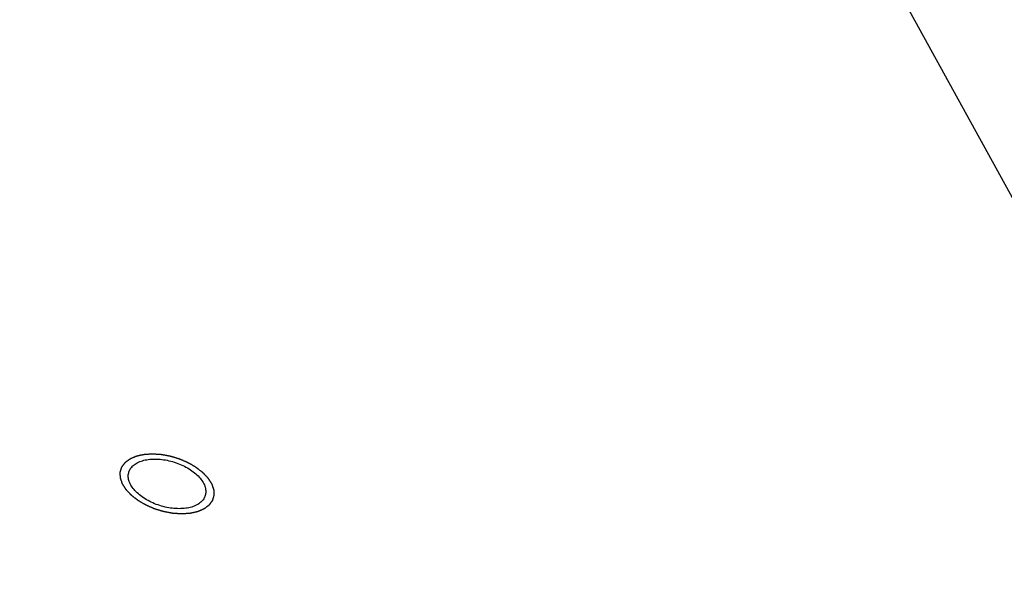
# Model space of a CAD drawing. Header units: millimetres. Extents: x 0 to 594, y 0 to 420.
# Tile 161 of 256: x 536.57 to 540.64, y 236.19 to 238.55. Entities that reach past the tile are written whole.
import ezdxf

# ---------------------------------------------------------------- set-up
doc = ezdxf.new("R2010")
doc.units = ezdxf.units.MM
doc.header["$LTSCALE"] = 32.67
doc.layers.get('0').update_dxf_attribs({"linetype": 'CONTINUOUS'})

msp = doc.modelspace()

# ---------------------------------------------------------------- linework, layer by layer
at = {"color": 7, "linetype": 'CONTINUOUS'}
msp.add_line((546.79236, 226.67807), (536.57315, 245.28336), dxfattribs=at)
at = {"color": 2, "linetype": 'CONTINUOUS'}
for points in [[(537.24278, 236.51187, 17.26532), (537.2397, 236.51206, 17.26429), (537.23509, 236.51236, 17.26274), (537.22893, 236.51276, 17.26068), (537.22431, 236.51305, 17.25913), (537.22046, 236.5133, 17.25784), (537.21738, 236.51349, 17.25681), (537.21508, 236.51364, 17.25604), (537.21277, 236.51379, 17.25526), (537.21084, 236.51391, 17.25462), (537.2093, 236.51401, 17.2541), (537.20834, 236.51407, 17.25378), (537.20757, 236.51412, 17.25352), (537.20699, 236.51416, 17.25333), (537.20651, 236.51419, 17.25317), (537.20618, 236.51421, 17.25305), (537.20598, 236.51423, 17.25299), (537.20584, 236.51423, 17.25294), (537.20569, 236.51426, 17.25292), (537.2055, 236.5143, 17.25288), (537.20515, 236.51436, 17.25283), (537.20466, 236.51445, 17.25274), (537.20407, 236.51456, 17.25264), (537.20328, 236.51471, 17.25251), (537.20229, 236.51489, 17.25234), (537.20071, 236.51518, 17.25207), (537.19874, 236.51555, 17.25174), (537.19638, 236.51599, 17.25134), (537.19401, 236.51643, 17.25094), (537.19085, 236.51701, 17.2504), (537.18691, 236.51774, 17.24974), (537.18297, 236.51847, 17.24907), (537.17981, 236.51906, 17.24853), (537.17745, 236.51949, 17.24813), (537.17508, 236.51993, 17.24773), (537.17311, 236.5203, 17.2474), (537.17153, 236.52059, 17.24713), (537.17054, 236.52077, 17.24696), (537.16976, 236.52092, 17.24683), (537.16916, 236.52103, 17.24673), (537.16867, 236.52112, 17.24665), (537.16833, 236.52118, 17.24659), (537.16813, 236.52122, 17.24656), (537.16798, 236.52124, 17.24652), (537.16784, 236.52129, 17.24653), (537.16764, 236.52135, 17.24653), (537.1673, 236.52146, 17.24653), (537.16681, 236.5216, 17.24652), (537.16623, 236.52178, 17.24652), (537.16545, 236.52202, 17.24652), (537.16448, 236.52232, 17.24651), (537.16293, 236.52279, 17.2465), (537.16098, 236.52338, 17.24649), (537.15865, 236.5241, 17.24648), (537.15631, 236.52481, 17.24647), (537.1532, 236.52576, 17.24645), (537.14931, 236.52694, 17.24643), (537.14543, 236.52813, 17.24641), (537.14231, 236.52908, 17.24639), (537.13998, 236.52979, 17.24638), (537.13765, 236.5305, 17.24637), (537.1357, 236.5311, 17.24636), (537.13415, 236.53157, 17.24635), (537.13318, 236.53187, 17.24634), (537.1324, 236.5321, 17.24634), (537.13181, 236.53228, 17.24634), (537.13133, 236.53243, 17.24633), (537.13099, 236.53253, 17.24633), (537.13079, 236.5326, 17.24633), (537.13065, 236.53263, 17.24632), (537.13051, 236.5327, 17.24636), (537.13032, 236.53278, 17.24639), (537.12999, 236.53292, 17.24644), (537.12952, 236.53313, 17.24652), (537.12896, 236.53337, 17.24662), (537.12821, 236.5337, 17.24675), (537.12727, 236.53411, 17.24691), (537.12577, 236.53476, 17.24717), (537.1239, 236.53557, 17.24749), (537.12165, 236.53655, 17.24788), (537.1194, 236.53753, 17.24826), (537.1164, 236.53883, 17.24878), (537.11265, 236.54046, 17.24942), (537.1089, 236.54209, 17.25007), (537.1059, 236.54339, 17.25058), (537.10365, 236.54437, 17.25097), (537.1014, 236.54535, 17.25135), (537.09953, 236.54616, 17.25168), (537.09803, 236.54681, 17.25193), (537.09709, 236.54722, 17.25209), (537.09634, 236.54755, 17.25222), (537.09578, 236.54779, 17.25232), (537.09531, 236.548, 17.2524), (537.09498, 236.54814, 17.25246), (537.0948, 236.54822, 17.25249), (537.09465, 236.54828, 17.25251), (537.09453, 236.54835, 17.25256), (537.09436, 236.54845, 17.25262), (537.09407, 236.54862, 17.25273), (537.09366, 236.54887, 17.25289), (537.09316, 236.54916, 17.25308), (537.09249, 236.54955, 17.25333), (537.09165, 236.55004, 17.25365), (537.09032, 236.55082, 17.25415), (537.08865, 236.5518, 17.25478), (537.08665, 236.55297, 17.25554), (537.08465, 236.55414, 17.2563), (537.08198, 236.5557, 17.25731), (537.07865, 236.55765, 17.25857), (537.07531, 236.55961, 17.25983), (537.07264, 236.56117, 17.26084), (537.07064, 236.56234, 17.2616), (537.06864, 236.56351, 17.26236), (537.06697, 236.56449, 17.26299), (537.06564, 236.56527, 17.26349), (537.0648, 236.56576, 17.26381), (537.06414, 236.56615, 17.26406), (537.06364, 236.56644, 17.26425), (537.06322, 236.56669, 17.26441), (537.06293, 236.56686, 17.26452), (537.06276, 236.56696, 17.26458), (537.06263, 236.56703, 17.26462), (537.06253, 236.56711, 17.2647), (537.06238, 236.56722, 17.26479), (537.06214, 236.56742, 17.26495), (537.06178, 236.5677, 17.26518), (537.06135, 236.56803, 17.26545), (537.06077, 236.56848, 17.26582), (537.06006, 236.56903, 17.26628), (537.05891, 236.56993, 17.26702), (537.05748, 236.57104, 17.26793), (537.05576, 236.57238, 17.26904), (537.05405, 236.57371, 17.27014), (537.05176, 236.57549, 17.27161), (537.04889, 236.57772, 17.27345), (537.04603, 236.57995, 17.27528), (537.04374, 236.58173, 17.27675), (537.04202, 236.58307, 17.27785), (537.04031, 236.5844, 17.27896), (537.03887, 236.58552, 17.27988), (537.03773, 236.58641, 17.28061), (537.03701, 236.58696, 17.28107), (537.03644, 236.58741, 17.28144), (537.03601, 236.58774, 17.28171), (537.03565, 236.58802, 17.28194), (537.0354, 236.58822, 17.2821), (537.03526, 236.58833, 17.2822), (537.03515, 236.58841, 17.28226), (537.03507, 236.5885, 17.28235), (537.03495, 236.58862, 17.28247), (537.03475, 236.58884, 17.28267), (537.03447, 236.58914, 17.28297), (537.03413, 236.5895, 17.28332), (537.03367, 236.58998, 17.28379), (537.0331, 236.59059, 17.28437), (537.03219, 236.59155, 17.28531), (537.03105, 236.59276, 17.28648), (537.02968, 236.59421, 17.28789), (537.02831, 236.59566, 17.28929), (537.02649, 236.5976, 17.29116), (537.0242, 236.60001, 17.29351), (537.02192, 236.60243, 17.29585), (537.0201, 236.60437, 17.29772), (537.01873, 236.60582, 17.29913), (537.01736, 236.60727, 17.30053), (537.01622, 236.60847, 17.30171), (537.01531, 236.60944, 17.30264), (537.01474, 236.61004, 17.30323), (537.01428, 236.61053, 17.3037), (537.01394, 236.61089, 17.30405), (537.01366, 236.61119, 17.30434), (537.01345, 236.6114, 17.30455), (537.01334, 236.61153, 17.30466), (537.01325, 236.61161, 17.30475), (537.0132, 236.61171, 17.30486), (537.01311, 236.61184, 17.305), (537.01297, 236.61206, 17.30524), (537.01276, 236.61238, 17.30559), (537.01252, 236.61277, 17.30602), (537.01219, 236.61328, 17.30658), (537.01178, 236.61392, 17.30728), (537.01113, 236.61494, 17.30841), (537.01031, 236.61622, 17.30981), (537.00933, 236.61776, 17.3115), (537.00835, 236.6193, 17.31318), (537.00704, 236.62134, 17.31543), (537.00541, 236.6239, 17.31824), (537.00377, 236.62646, 17.32105), (537.00247, 236.62851, 17.3233), (537.00149, 236.63005, 17.32499), (537.0005, 236.63158, 17.32668), (536.99969, 236.63286, 17.32808), (536.99903, 236.63389, 17.32921), (536.99862, 236.63453, 17.32991), (536.9983, 236.63504, 17.33047), (536.99805, 236.63542, 17.33089), (536.99785, 236.63574, 17.33124), (536.9977, 236.63597, 17.33149), (536.99763, 236.63609, 17.33163), (536.99755, 236.63619, 17.33173), (536.99753, 236.63628, 17.33185), (536.99748, 236.63641, 17.332), (536.99741, 236.63663, 17.33227), (536.9973, 236.63694, 17.33266), (536.99717, 236.63732, 17.33312), (536.997, 236.63782, 17.33373), (536.99678, 236.63845, 17.3345), (536.99643, 236.63946, 17.33573), (536.996, 236.64072, 17.33727), (536.99548, 236.64223, 17.33911), (536.99496, 236.64374, 17.34096), (536.99426, 236.64575, 17.34342), (536.99339, 236.64826, 17.34649), (536.99252, 236.65078, 17.34957), (536.99183, 236.65279, 17.35202), (536.99131, 236.6543, 17.35387), (536.99078, 236.65581, 17.35571), (536.99035, 236.65707, 17.35725), (536.99, 236.65807, 17.35848), (536.98979, 236.6587, 17.35925), (536.98961, 236.6592, 17.35986), (536.98948, 236.65958, 17.36032), (536.98937, 236.6599, 17.36071), (536.9893, 236.66012, 17.36098), (536.98926, 236.66024, 17.36113), (536.98921, 236.66034, 17.36125), (536.98922, 236.66043, 17.36137), (536.98921, 236.66055, 17.36153), (536.9892, 236.66076, 17.36182), (536.98919, 236.66106, 17.36223), (536.98917, 236.66143, 17.36272), (536.98915, 236.66191, 17.36337), (536.98913, 236.66251, 17.36419), (536.98908, 236.66348, 17.36549), (536.98903, 236.66469, 17.36713), (536.98897, 236.66614, 17.36909), (536.98891, 236.6676, 17.37105), (536.98882, 236.66953, 17.37366), (536.98872, 236.67195, 17.37692), (536.98861, 236.67437, 17.38019), (536.98853, 236.67631, 17.3828), (536.98846, 236.67776, 17.38476), (536.9884, 236.67921, 17.38672), (536.98835, 236.68042, 17.38835), (536.98831, 236.68139, 17.38966), (536.98828, 236.68199, 17.39048), (536.98826, 236.68248, 17.39113), (536.98824, 236.68284, 17.39162), (536.98823, 236.68314, 17.39203), (536.98822, 236.68335, 17.39231), (536.98822, 236.68347, 17.39248), (536.9882, 236.68357, 17.3926), (536.98824, 236.68365, 17.39273), (536.98827, 236.68376, 17.39289), (536.98833, 236.68395, 17.39318), (536.98841, 236.68423, 17.3936), (536.98851, 236.68457, 17.3941), (536.98864, 236.68502, 17.39477), (536.98881, 236.68557, 17.3956), (536.98908, 236.68647, 17.39693), (536.98941, 236.68758, 17.3986), (536.9898, 236.68892, 17.4006), (536.9902, 236.69026, 17.4026), (536.99073, 236.69204, 17.40527), (536.9914, 236.69428, 17.4086), (536.99206, 236.69651, 17.41193), (536.99259, 236.69829, 17.4146), (536.99299, 236.69963, 17.4166), (536.99339, 236.70097, 17.4186), (536.99372, 236.70209, 17.42027), (536.99398, 236.70298, 17.4216), (536.99415, 236.70354, 17.42244), (536.99428, 236.70398, 17.4231), (536.99438, 236.70432, 17.4236), (536.99446, 236.7046, 17.42402), (536.99452, 236.70479, 17.42431), (536.99456, 236.7049, 17.42448), (536.99457, 236.70499, 17.4246), (536.99463, 236.70506, 17.42473), (536.9947, 236.70516, 17.42489), (536.99483, 236.70534, 17.42519), (536.99501, 236.70559, 17.4256), (536.99523, 236.70588, 17.4261), (536.99551, 236.70628, 17.42677), (536.99587, 236.70678, 17.4276), (536.99645, 236.70758, 17.42893), (536.99717, 236.70857, 17.4306), (536.99803, 236.70977, 17.4326), (536.99889, 236.71096, 17.4346), (537.00004, 236.71255, 17.43726), (537.00148, 236.71454, 17.44059), (537.00292, 236.71653, 17.44392), (537.00407, 236.71813, 17.44659), (537.00493, 236.71932, 17.44859), (537.00579, 236.72051, 17.45059), (537.00651, 236.72151, 17.45225), (537.00708, 236.72231, 17.45358), (537.00744, 236.7228, 17.45442), (537.00773, 236.7232, 17.45508), (537.00795, 236.7235, 17.45558), (537.00813, 236.72375, 17.456), (537.00825, 236.72392, 17.45629), (537.00833, 236.72402, 17.45646), (537.00837, 236.7241, 17.45658), (537.00846, 236.72416, 17.4567), (537.00856, 236.72424, 17.45685), (537.00875, 236.72438, 17.45712), (537.00901, 236.72458, 17.45751), (537.00933, 236.72482, 17.45797), (537.00975, 236.72514, 17.45859), (537.01027, 236.72554, 17.45936), (537.01112, 236.72618, 17.46059), (537.01217, 236.72699, 17.46214), (537.01343, 236.72795, 17.46399), (537.0147, 236.72891, 17.46584), (537.01638, 236.73019, 17.46831), (537.01849, 236.7318, 17.47139), (537.0206, 236.7334, 17.47448), (537.02228, 236.73469, 17.47695), (537.02354, 236.73565, 17.4788), (537.02481, 236.73661, 17.48065), (537.02586, 236.73741, 17.48219), (537.0267, 236.73806, 17.48343), (537.02723, 236.73846, 17.4842), (537.02765, 236.73878, 17.48481), (537.02797, 236.73902, 17.48528), (537.02823, 236.73922, 17.48566), (537.02842, 236.73936, 17.48593), (537.02852, 236.73944, 17.48609), (537.02859, 236.7395, 17.48621), (537.0287, 236.73954, 17.48631), (537.02884, 236.7396, 17.48645), (537.02908, 236.73971, 17.48669), (537.02941, 236.73986, 17.48704), (537.02982, 236.74004, 17.48745), (537.03037, 236.74028, 17.48801), (537.03104, 236.74057, 17.48871), (537.03213, 236.74105, 17.48982), (537.03349, 236.74165, 17.49121), (537.03512, 236.74237, 17.49288), (537.03674, 236.74308, 17.49455), (537.03892, 236.74404, 17.49677), (537.04163, 236.74523, 17.49956), (537.04434, 236.74643, 17.50234), (537.04652, 236.74738, 17.50456), (537.04814, 236.7481, 17.50623), (537.04977, 236.74881, 17.5079), (537.05113, 236.74941, 17.50929), (537.05222, 236.74989, 17.5104), (537.05289, 236.75019, 17.5111), (537.05344, 236.75043, 17.51166), (537.05384, 236.75061, 17.51207), (537.05418, 236.75075, 17.51242), (537.05442, 236.75086, 17.51266), (537.05456, 236.75092, 17.5128), (537.05465, 236.75097, 17.51291), (537.05478, 236.75099, 17.51299), (537.05494, 236.75103, 17.51312), (537.05522, 236.75109, 17.51332), (537.05562, 236.75119, 17.51362), (537.05611, 236.7513, 17.51397), (537.05675, 236.75144, 17.51445), (537.05756, 236.75163, 17.51504), (537.05884, 236.75193, 17.51599), (537.06045, 236.75229, 17.51718), (537.06238, 236.75274, 17.5186), (537.06432, 236.75318, 17.52002), (537.06689, 236.75377, 17.52192), (537.07011, 236.75451, 17.52429), (537.07333, 236.75525, 17.52666), (537.0759, 236.75584, 17.52856), (537.07783, 236.75628, 17.52998), (537.07976, 236.75673, 17.53141), (537.08137, 236.7571, 17.53259), (537.08266, 236.75739, 17.53354), (537.08347, 236.75758, 17.53414), (537.08411, 236.75773, 17.53461), (537.08459, 236.75784, 17.53497), (537.085, 236.75793, 17.53526), (537.08528, 236.75799, 17.53547), (537.08544, 236.75803, 17.53559), (537.08555, 236.75806, 17.53568), (537.0857, 236.75807, 17.53575), (537.08588, 236.75808, 17.53584), (537.0862, 236.7581, 17.53601), (537.08666, 236.75814, 17.53625), (537.08721, 236.75817, 17.53653), (537.08794, 236.75822, 17.53691), (537.08886, 236.75829, 17.53739), (537.09033, 236.75839, 17.53815), (537.09216, 236.75852, 17.5391), (537.09436, 236.75867, 17.54024), (537.09656, 236.75882, 17.54138), (537.09949, 236.75903, 17.5429), (537.10316, 236.75928, 17.5448), (537.10756, 236.75959, 17.54708), (537.11343, 236.76, 17.55012), (537.11783, 236.76031, 17.5524), (537.12077, 236.76051, 17.55392)], [(537.12077, 236.76051, 17.55392), (537.12384, 236.76031, 17.55495), (537.12846, 236.76002, 17.5565), (537.13462, 236.75962, 17.55856), (537.13924, 236.75933, 17.56011), (537.14309, 236.75908, 17.5614), (537.14616, 236.75888, 17.56243), (537.14847, 236.75874, 17.5632), (537.15078, 236.75859, 17.56398), (537.15271, 236.75846, 17.56462), (537.15424, 236.75837, 17.56514), (537.15521, 236.7583, 17.56546), (537.15598, 236.75825, 17.56572), (537.15655, 236.75822, 17.56591), (537.15703, 236.75819, 17.56607), (537.15737, 236.75817, 17.56619), (537.15756, 236.75815, 17.56625), (537.15771, 236.75815, 17.5663), (537.15786, 236.75811, 17.56632), (537.15805, 236.75808, 17.56636), (537.1584, 236.75802, 17.56641), (537.15889, 236.75792, 17.5665), (537.15948, 236.75781, 17.5666), (537.16027, 236.75767, 17.56673), (537.16126, 236.75749, 17.5669), (537.16283, 236.75719, 17.56717), (537.16481, 236.75683, 17.5675), (537.16717, 236.75639, 17.5679), (537.16954, 236.75595, 17.5683), (537.17269, 236.75537, 17.56884), (537.17664, 236.75464, 17.5695), (537.18058, 236.75391, 17.57017), (537.18374, 236.75332, 17.57071), (537.1861, 236.75288, 17.57111), (537.18847, 236.75245, 17.57151), (537.19044, 236.75208, 17.57184), (537.19202, 236.75179, 17.57211), (537.193, 236.75161, 17.57228), (537.19379, 236.75146, 17.57241), (537.19438, 236.75135, 17.57251), (537.19488, 236.75126, 17.57259), (537.19522, 236.7512, 17.57265), (537.19542, 236.75116, 17.57268), (537.19557, 236.75114, 17.57272), (537.19571, 236.75108, 17.57271), (537.19591, 236.75103, 17.57271), (537.19625, 236.75092, 17.57271), (537.19673, 236.75077, 17.57272), (537.19732, 236.7506, 17.57272), (537.19809, 236.75036, 17.57272), (537.19907, 236.75006, 17.57273), (537.20062, 236.74959, 17.57274), (537.20257, 236.74899, 17.57275), (537.2049, 236.74828, 17.57276), (537.20723, 236.74757, 17.57277), (537.21034, 236.74662, 17.57279), (537.21423, 236.74544, 17.57281), (537.21812, 236.74425, 17.57283), (537.22123, 236.7433, 17.57285), (537.22357, 236.74259, 17.57286), (537.2259, 236.74188, 17.57287), (537.22785, 236.74128, 17.57288), (537.2294, 236.74081, 17.57289), (537.23037, 236.74051, 17.5729), (537.23115, 236.74027, 17.5729), (537.23173, 236.7401, 17.5729), (537.23222, 236.73995, 17.5729), (537.23256, 236.73984, 17.57291), (537.23275, 236.73978, 17.57291), (537.2329, 236.73974, 17.57292), (537.23304, 236.73968, 17.57288), (537.23323, 236.7396, 17.57285), (537.23356, 236.73945, 17.5728), (537.23403, 236.73925, 17.57272), (537.23459, 236.73901, 17.57262), (537.23534, 236.73868, 17.57249), (537.23627, 236.73827, 17.57233), (537.23777, 236.73762, 17.57207), (537.23965, 236.73681, 17.57175), (537.2419, 236.73583, 17.57136), (537.24415, 236.73485, 17.57098), (537.24715, 236.73355, 17.57046), (537.2509, 236.73192, 17.56982), (537.25465, 236.73029, 17.56917), (537.25765, 236.72899, 17.56866), (537.25989, 236.72801, 17.56827), (537.26214, 236.72703, 17.56789), (537.26402, 236.72622, 17.56756), (537.26552, 236.72556, 17.56731), (537.26646, 236.72516, 17.56714), (537.26721, 236.72483, 17.56702), (537.26777, 236.72459, 17.56692), (537.26824, 236.72438, 17.56684), (537.26857, 236.72424, 17.56678), (537.26875, 236.72416, 17.56675), (537.2689, 236.7241, 17.56673), (537.26902, 236.72402, 17.56668), (537.26919, 236.72393, 17.56662), (537.26948, 236.72376, 17.5665), (537.26989, 236.72351, 17.56635), (537.27039, 236.72322, 17.56616), (537.27106, 236.72283, 17.56591), (537.27189, 236.72234, 17.56559), (537.27323, 236.72156, 17.56509), (537.2749, 236.72058, 17.56445), (537.2769, 236.71941, 17.5637), (537.2789, 236.71824, 17.56294), (537.28157, 236.71668, 17.56193), (537.2849, 236.71472, 17.56067), (537.28824, 236.71277, 17.55941), (537.29091, 236.71121, 17.5584), (537.29291, 236.71004, 17.55764), (537.29491, 236.70886, 17.55688), (537.29658, 236.70789, 17.55625), (537.29791, 236.70711, 17.55575), (537.29875, 236.70662, 17.55543), (537.29941, 236.70623, 17.55518), (537.29991, 236.70593, 17.55499), (537.30033, 236.70569, 17.55483), (537.30062, 236.70552, 17.55472), (537.30079, 236.70542, 17.55466), (537.30092, 236.70535, 17.55462), (537.30102, 236.70526, 17.55454), (537.30116, 236.70515, 17.55445), (537.30141, 236.70496, 17.55429), (537.30177, 236.70468, 17.55406), (537.3022, 236.70435, 17.55379), (537.30277, 236.7039, 17.55342), (537.30349, 236.70334, 17.55296), (537.30463, 236.70245, 17.55222), (537.30607, 236.70134, 17.55131), (537.30778, 236.7, 17.5502), (537.3095, 236.69867, 17.5491), (537.31179, 236.69688, 17.54763), (537.31465, 236.69466, 17.54579), (537.31752, 236.69243, 17.54396), (537.31981, 236.69065, 17.54249), (537.32153, 236.68931, 17.54139), (537.32324, 236.68797, 17.54028), (537.32467, 236.68686, 17.53936), (537.32582, 236.68597, 17.53863), (537.32653, 236.68541, 17.53817), (537.32711, 236.68497, 17.5378), (537.32754, 236.68463, 17.53753), (537.32789, 236.68436, 17.5373), (537.32815, 236.68416, 17.53714), (537.32829, 236.68405, 17.53704), (537.3284, 236.68397, 17.53698), (537.32848, 236.68387, 17.53689), (537.3286, 236.68375, 17.53677), (537.32879, 236.68354, 17.53657), (537.32908, 236.68324, 17.53627), (537.32942, 236.68288, 17.53592), (537.32988, 236.68239, 17.53545), (537.33045, 236.68179, 17.53487), (537.33136, 236.68082, 17.53393), (537.3325, 236.67961, 17.53276), (537.33387, 236.67816, 17.53135), (537.33524, 236.67671, 17.52995), (537.33706, 236.67478, 17.52807), (537.33934, 236.67236, 17.52573), (537.34163, 236.66995, 17.52339), (537.34345, 236.66801, 17.52152), (537.34482, 236.66656, 17.52011), (537.34619, 236.66511, 17.5187), (537.34733, 236.6639, 17.51753), (537.34824, 236.66294, 17.5166), (537.34881, 236.66233, 17.51601), (537.34927, 236.66185, 17.51554), (537.34961, 236.66149, 17.51519), (537.34989, 236.66119, 17.5149), (537.35009, 236.66097, 17.51469), (537.35021, 236.66085, 17.51458), (537.3503, 236.66076, 17.51449), (537.35035, 236.66067, 17.51438), (537.35044, 236.66054, 17.51424), (537.35058, 236.66031, 17.514), (537.35078, 236.65999, 17.51365), (537.35103, 236.65961, 17.51322), (537.35136, 236.6591, 17.51266), (537.35176, 236.65846, 17.51196), (537.35242, 236.65743, 17.51083), (537.35324, 236.65615, 17.50943), (537.35422, 236.65462, 17.50774), (537.3552, 236.65308, 17.50606), (537.35651, 236.65104, 17.50381), (537.35814, 236.64848, 17.501), (537.35977, 236.64592, 17.49819), (537.36108, 236.64387, 17.49594), (537.36206, 236.64233, 17.49425), (537.36304, 236.6408, 17.49256), (537.36386, 236.63952, 17.49116), (537.36452, 236.63849, 17.49003), (537.36492, 236.63785, 17.48933), (537.36525, 236.63734, 17.48877), (537.3655, 236.63696, 17.48835), (537.3657, 236.63664, 17.488), (537.36584, 236.63641, 17.48775), (537.36592, 236.63629, 17.48761), (537.36599, 236.63619, 17.48751), (537.36602, 236.63609, 17.48739), (537.36606, 236.63597, 17.48723), (537.36614, 236.63575, 17.48697), (537.36625, 236.63543, 17.48658), (537.36638, 236.63506, 17.48612), (537.36655, 236.63455, 17.48551), (537.36677, 236.63393, 17.48474), (537.36712, 236.63292, 17.48351), (537.36755, 236.63166, 17.48197), (537.36807, 236.63015, 17.48013), (537.36859, 236.62864, 17.47828), (537.36929, 236.62663, 17.47582), (537.37016, 236.62412, 17.47275), (537.37103, 236.6216, 17.46967), (537.37172, 236.61959, 17.46721), (537.37224, 236.61808, 17.46537), (537.37276, 236.61657, 17.46353), (537.3732, 236.61531, 17.46199), (537.37355, 236.61431, 17.46076), (537.37376, 236.61368, 17.45999), (537.37394, 236.61317, 17.45938), (537.37407, 236.6128, 17.45891), (537.37418, 236.61248, 17.45853), (537.37425, 236.61226, 17.45826), (537.37429, 236.61214, 17.45811), (537.37434, 236.61204, 17.45799), (537.37433, 236.61195, 17.45787), (537.37434, 236.61183, 17.45771), (537.37435, 236.61162, 17.45742), (537.37436, 236.61132, 17.45701), (537.37438, 236.61095, 17.45652), (537.3744, 236.61047, 17.45587), (537.37442, 236.60986, 17.45505), (537.37446, 236.6089, 17.45375), (537.37452, 236.60769, 17.45211), (537.37458, 236.60623, 17.45015), (537.37464, 236.60478, 17.44819), (537.37473, 236.60285, 17.44558), (537.37483, 236.60043, 17.44232), (537.37494, 236.59801, 17.43905), (537.37502, 236.59607, 17.43644), (537.37508, 236.59462, 17.43448), (537.37515, 236.59317, 17.43252), (537.3752, 236.59196, 17.43088), (537.37524, 236.59099, 17.42958), (537.37527, 236.59039, 17.42876), (537.37529, 236.5899, 17.42811), (537.3753, 236.58954, 17.42762), (537.37532, 236.58924, 17.42721), (537.37533, 236.58903, 17.42692), (537.37533, 236.58891, 17.42676), (537.37534, 236.58881, 17.42664), (537.37531, 236.58873, 17.42651), (537.37528, 236.58862, 17.42635), (537.37522, 236.58842, 17.42606), (537.37514, 236.58814, 17.42564), (537.37504, 236.58781, 17.42514), (537.3749, 236.58736, 17.42447), (537.37474, 236.58681, 17.42364), (537.37447, 236.58591, 17.42231), (537.37414, 236.5848, 17.42064), (537.37374, 236.58346, 17.41864), (537.37335, 236.58212, 17.41664), (537.37282, 236.58033, 17.41397), (537.37215, 236.5781, 17.41064), (537.37149, 236.57587, 17.4073), (537.37096, 236.57409, 17.40464), (537.37056, 236.57275, 17.40264), (537.37016, 236.57141, 17.40064), (537.36983, 236.57029, 17.39897), (537.36957, 236.5694, 17.39764), (537.3694, 236.56884, 17.3968), (537.36927, 236.56839, 17.39614), (537.36917, 236.56806, 17.39564), (537.36909, 236.56778, 17.39522), (537.36903, 236.56759, 17.39493), (537.36899, 236.56747, 17.39476), (537.36898, 236.56739, 17.39464), (537.36891, 236.56732, 17.39451), (537.36885, 236.56722, 17.39435), (537.36872, 236.56704, 17.39405), (537.36854, 236.56679, 17.39364), (537.36832, 236.56649, 17.39314), (537.36804, 236.5661, 17.39247), (537.36768, 236.5656, 17.39164), (537.3671, 236.5648, 17.39031), (537.36638, 236.56381, 17.38864), (537.36552, 236.56261, 17.38664), (537.36466, 236.56142, 17.38464), (537.36351, 236.55983, 17.38198), (537.36207, 236.55784, 17.37865), (537.36063, 236.55584, 17.37532), (537.35948, 236.55425, 17.37265), (537.35862, 236.55306, 17.37065), (537.35776, 236.55186, 17.36865), (537.35704, 236.55087, 17.36699), (537.35647, 236.55007, 17.36566), (537.35611, 236.54957, 17.36482), (537.35582, 236.54918, 17.36416), (537.3556, 236.54888, 17.36366), (537.35542, 236.54863, 17.36324), (537.3553, 236.54845, 17.36295), (537.35522, 236.54836, 17.36278), (537.35518, 236.54828, 17.36265), (537.35509, 236.54822, 17.36254), (537.35499, 236.54814, 17.36239), (537.3548, 236.548, 17.36212), (537.35454, 236.5478, 17.36173), (537.35422, 236.54756, 17.36127), (537.3538, 236.54724, 17.36065), (537.35328, 236.54684, 17.35988), (537.35243, 236.54619, 17.35865), (537.35138, 236.54539, 17.3571), (537.35012, 236.54443, 17.35525), (537.34885, 236.54347, 17.3534), (537.34717, 236.54218, 17.35093), (537.34506, 236.54058, 17.34785), (537.34295, 236.53898, 17.34476), (537.34127, 236.53769, 17.34229), (537.34, 236.53673, 17.34044), (537.33874, 236.53577, 17.33859), (537.33769, 236.53497, 17.33705), (537.33684, 236.53432, 17.33581), (537.33632, 236.53392, 17.33504), (537.3359, 236.5336, 17.33442), (537.33558, 236.53336, 17.33396), (537.33532, 236.53316, 17.33358), (537.33513, 236.53302, 17.33331), (537.33503, 236.53294, 17.33315), (537.33495, 236.53288, 17.33303), (537.33484, 236.53284, 17.33293), (537.33471, 236.53277, 17.33279), (537.33447, 236.53267, 17.33255), (537.33413, 236.53252, 17.3322), (537.33373, 236.53234, 17.33178), (537.33318, 236.5321, 17.33123), (537.3325, 236.5318, 17.33053), (537.33142, 236.53133, 17.32942), (537.33006, 236.53073, 17.32803), (537.32843, 236.53001, 17.32636), (537.3268, 236.5293, 17.32469), (537.32463, 236.52834, 17.32247), (537.32192, 236.52715, 17.31968), (537.3192, 236.52595, 17.3169), (537.31703, 236.525, 17.31468), (537.3154, 236.52428, 17.31301), (537.31378, 236.52356, 17.31134), (537.31242, 236.52297, 17.30995), (537.31133, 236.52249, 17.30884), (537.31065, 236.52219, 17.30814), (537.31011, 236.52195, 17.30758), (537.3097, 236.52177, 17.30717), (537.30936, 236.52162, 17.30682), (537.30913, 236.52152, 17.30658), (537.30899, 236.52146, 17.30644), (537.3089, 236.52141, 17.30633), (537.30877, 236.52139, 17.30624), (537.30861, 236.52135, 17.30612), (537.30833, 236.52129, 17.30592), (537.30792, 236.52119, 17.30562), (537.30744, 236.52108, 17.30527), (537.3068, 236.52093, 17.30479), (537.30599, 236.52075, 17.3042), (537.30471, 236.52045, 17.30325), (537.3031, 236.52008, 17.30206), (537.30116, 236.51964, 17.30064), (537.29923, 236.5192, 17.29922), (537.29666, 236.51861, 17.29732), (537.29344, 236.51787, 17.29495), (537.29022, 236.51713, 17.29258), (537.28765, 236.51654, 17.29068), (537.28571, 236.51609, 17.28926), (537.28378, 236.51565, 17.28783), (537.28217, 236.51528, 17.28665), (537.28089, 236.51498, 17.2857), (537.28008, 236.5148, 17.2851), (537.27944, 236.51465, 17.28463), (537.27896, 236.51454, 17.28427), (537.27855, 236.51445, 17.28398), (537.27827, 236.51438, 17.28377), (537.27811, 236.51435, 17.28365), (537.27799, 236.51431, 17.28356), (537.27785, 236.51431, 17.28349), (537.27767, 236.5143, 17.2834), (537.27735, 236.51428, 17.28323), (537.27689, 236.51424, 17.28299), (537.27634, 236.5142, 17.28271), (537.27561, 236.51415, 17.28233), (537.27469, 236.51409, 17.28185), (537.27322, 236.51399, 17.28109), (537.27139, 236.51386, 17.28014), (537.26919, 236.51371, 17.279), (537.26699, 236.51355, 17.27786), (537.26405, 236.51335, 17.27634), (537.26039, 236.51309, 17.27444), (537.25599, 236.51279, 17.27216), (537.25012, 236.51238, 17.26912), (537.24572, 236.51207, 17.26684), (537.24278, 236.51187, 17.26532)]]:
    msp.add_open_spline(points, degree=3, knots=[0, 0, 0, 0, 0.015625, 0.0234375, 0.03125, 0.0390625, 0.0429688, 0.046875, 0.0507812, 0.0546875, 0.0566406, 0.0585938, 0.0595703, 0.0605469, 0.0615234, 0.0620117, 0.0622559, 0.0625, 0.0627441, 0.0629883, 0.0634766, 0.0644531, 0.0654297, 0.0664062, 0.0683594, 0.0703125, 0.0742188, 0.078125, 0.0820312, 0.0859375, 0.09375, 0.1015625, 0.1054688, 0.109375, 0.1132812, 0.1171875, 0.1191406, 0.1210938, 0.1220703, 0.1230469, 0.1240234, 0.1245117, 0.1247559, 0.125, 0.1252441, 0.1254883, 0.1259766, 0.1269531, 0.1279297, 0.1289062, 0.1308594, 0.1328125, 0.1367188, 0.140625, 0.1445312, 0.1484375, 0.15625, 0.1640625, 0.1679688, 0.171875, 0.1757812, 0.1796875, 0.1816406, 0.1835938, 0.1845703, 0.1855469, 0.1865234, 0.1870117, 0.1872559, 0.1875, 0.1877441, 0.1879883, 0.1884766, 0.1894531, 0.1904297, 0.1914062, 0.1933594, 0.1953125, 0.1992188, 0.203125, 0.2070312, 0.2109375, 0.21875, 0.2265625, 0.2304688, 0.234375, 0.2382812, 0.2421875, 0.2441406, 0.2460938, 0.2470703, 0.2480469, 0.2490234, 0.2495117, 0.2497559, 0.25, 0.2502441, 0.2504883, 0.2509766, 0.2519531, 0.2529297, 0.2539062, 0.2558594, 0.2578125, 0.2617188, 0.265625, 0.2695312, 0.2734375, 0.28125, 0.2890625, 0.2929688, 0.296875, 0.3007812, 0.3046875, 0.3066406, 0.3085938, 0.3095703, 0.3105469, 0.3115234, 0.3120117, 0.3122559, 0.3125, 0.3127441, 0.3129883, 0.3134766, 0.3144531, 0.3154297, 0.3164062, 0.3183594, 0.3203125, 0.3242188, 0.328125, 0.3320312, 0.3359375, 0.34375, 0.3515625, 0.3554688, 0.359375, 0.3632812, 0.3671875, 0.3691406, 0.3710938, 0.3720703, 0.3730469, 0.3740234, 0.3745117, 0.3747559, 0.375, 0.3752441, 0.3754883, 0.3759766, 0.3769531, 0.3779297, 0.3789062, 0.3808594, 0.3828125, 0.3867188, 0.390625, 0.3945312, 0.3984375, 0.40625, 0.4140625, 0.4179688, 0.421875, 0.4257812, 0.4296875, 0.4316406, 0.4335938, 0.4345703, 0.4355469, 0.4365234, 0.4370117, 0.4372559, 0.4375, 0.4377441, 0.4379883, 0.4384766, 0.4394531, 0.4404297, 0.4414062, 0.4433594, 0.4453125, 0.4492188, 0.453125, 0.4570312, 0.4609375, 0.46875, 0.4765625, 0.4804688, 0.484375, 0.4882812, 0.4921875, 0.4941406, 0.4960938, 0.4970703, 0.4980469, 0.4990234, 0.4995117, 0.4997559, 0.5, 0.5002441, 0.5004883, 0.5009766, 0.5019531, 0.5029297, 0.5039062, 0.5058594, 0.5078125, 0.5117188, 0.515625, 0.5195312, 0.5234375, 0.53125, 0.5390625, 0.5429688, 0.546875, 0.5507812, 0.5546875, 0.5566406, 0.5585938, 0.5595703, 0.5605469, 0.5615234, 0.5620117, 0.5622559, 0.5625, 0.5627441, 0.5629883, 0.5634766, 0.5644531, 0.5654297, 0.5664062, 0.5683594, 0.5703125, 0.5742188, 0.578125, 0.5820312, 0.5859375, 0.59375, 0.6015625, 0.6054688, 0.609375, 0.6132812, 0.6171875, 0.6191406, 0.6210938, 0.6220703, 0.6230469, 0.6240234, 0.6245117, 0.6247559, 0.625, 0.6252441, 0.6254883, 0.6259766, 0.6269531, 0.6279297, 0.6289062, 0.6308594, 0.6328125, 0.6367188, 0.640625, 0.6445312, 0.6484375, 0.65625, 0.6640625, 0.6679688, 0.671875, 0.6757812, 0.6796875, 0.6816406, 0.6835938, 0.6845703, 0.6855469, 0.6865234, 0.6870117, 0.6872559, 0.6875, 0.6877441, 0.6879883, 0.6884766, 0.6894531, 0.6904297, 0.6914062, 0.6933594, 0.6953125, 0.6992188, 0.703125, 0.7070312, 0.7109375, 0.71875, 0.7265625, 0.7304688, 0.734375, 0.7382812, 0.7421875, 0.7441406, 0.7460938, 0.7470703, 0.7480469, 0.7490234, 0.7495117, 0.7497559, 0.75, 0.7502441, 0.7504883, 0.7509766, 0.7519531, 0.7529297, 0.7539062, 0.7558594, 0.7578125, 0.7617188, 0.765625, 0.7695312, 0.7734375, 0.78125, 0.7890625, 0.7929688, 0.796875, 0.8007812, 0.8046875, 0.8066406, 0.8085938, 0.8095703, 0.8105469, 0.8115234, 0.8120117, 0.8122559, 0.8125, 0.8127441, 0.8129883, 0.8134766, 0.8144531, 0.8154297, 0.8164062, 0.8183594, 0.8203125, 0.8242188, 0.828125, 0.8320312, 0.8359375, 0.84375, 0.8515625, 0.8554688, 0.859375, 0.8632812, 0.8671875, 0.8691406, 0.8710938, 0.8720703, 0.8730469, 0.8740234, 0.8745117, 0.8747559, 0.875, 0.8752441, 0.8754883, 0.8759766, 0.8769531, 0.8779297, 0.8789062, 0.8808594, 0.8828125, 0.8867188, 0.890625, 0.8945312, 0.8984375, 0.90625, 0.9140625, 0.9179688, 0.921875, 0.9257812, 0.9296875, 0.9316406, 0.9335938, 0.9345703, 0.9355469, 0.9365234, 0.9370117, 0.9372559, 0.9375, 0.9377441, 0.9379883, 0.9384766, 0.9394531, 0.9404297, 0.9414062, 0.9433594, 0.9453125, 0.9492188, 0.953125, 0.9570312, 0.9609375, 0.96875, 0.9765625, 0.984375, 1, 1, 1, 1], dxfattribs=at)
at = {"color": 7, "linetype": 'CONTINUOUS'}
for points, knots in [([(537.02413, 236.6849), (537.02556, 236.6895), (537.03022, 236.69957), (537.0421, 236.71305), (537.05932, 236.72443), (537.08052, 236.73271), (537.10501, 236.73772), (537.1224, 236.73875), (537.13144, 236.73875)], [0, 0, 0, 0, 0.1126745, 0.2569815, 0.4157065, 0.5924726, 0.7878314, 1, 1, 1, 1]), ([(537.13144, 236.73875), (537.14105, 236.73875), (537.16067, 236.73751), (537.19001, 236.73231), (537.21909, 236.72392), (537.24692, 236.7126), (537.27259, 236.69875), (537.29524, 236.6828), (537.31413, 236.66528), (537.32864, 236.64672), (537.33828, 236.62767), (537.34261, 236.60864), (537.34159, 236.59518), (537.33973, 236.58847), (537.33942, 236.58748)], [0, 0, 0, 0, 0.1005756, 0.2050993, 0.3112633, 0.4166458, 0.5188791, 0.6158201, 0.7057401, 0.7875506, 0.8610878, 0.9274461, 0.989218, 1, 1, 1, 1]), ([(537.23211, 236.53362), (537.22249, 236.53362), (537.20288, 236.53487), (537.17353, 236.54007), (537.14446, 236.54846), (537.11663, 236.55977), (537.09096, 236.57363), (537.06831, 236.58958), (537.04942, 236.6071), (537.0349, 236.62566), (537.02526, 236.64471), (537.02094, 236.66374), (537.02195, 236.6772), (537.02382, 236.68391), (537.02413, 236.6849)], [0, 0, 0, 0, 0.1005756, 0.2050993, 0.3112633, 0.4166458, 0.5188791, 0.6158201, 0.7057401, 0.7875506, 0.8610878, 0.9274461, 0.989218, 1, 1, 1, 1]), ([(537.33942, 236.58748), (537.33799, 236.58288), (537.33332, 236.5728), (537.32144, 236.55933), (537.30423, 236.54795), (537.28303, 236.53967), (537.25854, 236.53466), (537.24115, 236.53362), (537.23211, 236.53362)], [0, 0, 0, 0, 0.1126745, 0.2569815, 0.4157065, 0.5924726, 0.7878314, 1, 1, 1, 1])]:
    msp.add_open_spline(points, degree=3, knots=knots, dxfattribs=at)

doc.saveas('drawing.dxf')
